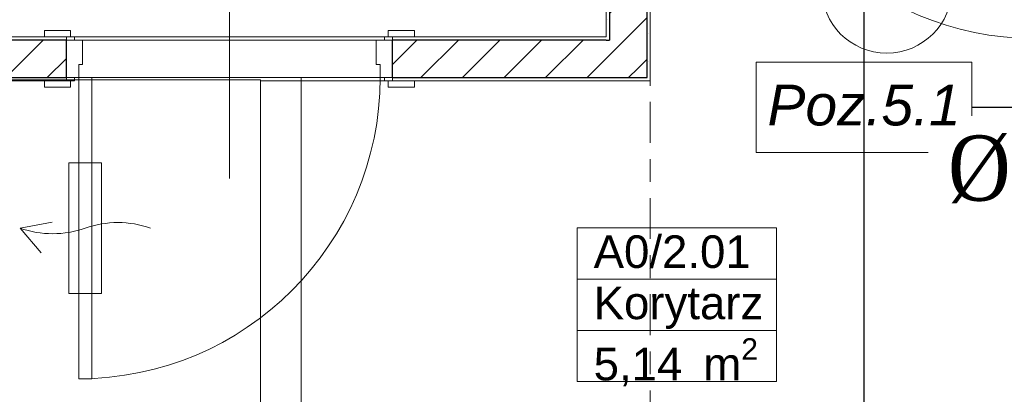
# Model space of a CAD drawing. Header units: millimetres. Extents: x -52968 to 399385, y -141133 to 110561.
# Tile 28 of 146: x 68572 to 71590, y -111524 to -110375. Entities that reach past the tile are written whole.
import ezdxf
from ezdxf import colors
from ezdxf.entities.mleader import LeaderData, LeaderLine
from ezdxf.math import Vec2, Vec3

# ---------------------------------------------------------------- set-up
doc = ezdxf.new("R2010")
doc.units = ezdxf.units.MM
doc.linetypes.add('SIM-Wegliniec-21.07.2025-Parter$0$Przerywana podwójnie', pattern=[295, 125, -50, 70, -50])
doc.layers.add('_xref', color=250, linetype='Continuous')
for name, color, linetype, lineweight in [('RR_IWK_opisy', 7, 'Continuous', 0), ('RR_ks_podposadzkowa', 32, 'Kanalizacja', 30), ('SIM-Wegliniec-21.07.2025-Parter$0$Nowe_A-Konstrukcja Opis_Nr_pióra__58', 250, 'Continuous', 0), ('SIM-Wegliniec-21.07.2025-Parter$0$Nowe_A-Osi_Nr_pióra__20', 250, 'Continuous', 0), ('SIM-Wegliniec-21.07.2025-Parter$0$Nowe_A-Posadzki_Nr_pióra__89', 250, 'Continuous', 0), ('SIM-Wegliniec-21.07.2025-Parter$0$Nowe_A-Strefy-Parter_Nr_pióra__94', 250, 'Continuous', 0), ('SIM-Wegliniec-21.07.2025-Parter$0$Nowe_A-Ściany-Działowe', 250, 'Continuous', 0), ('SIM-Wegliniec-21.07.2025-Parter$0$Nowe_A-Ściany-Działowe_Nr_pióra__27', 250, 'Continuous', 0), ('SIM-Wegliniec-21.07.2025-Parter$0$Nowe_A-Ściany-Działowe_Nr_pióra__47', 250, 'Continuous', 0), ('SIM-Wegliniec-21.07.2025-Parter$0$Nowe_Drzwi Archicad_Nr_pióra__20', 250, 'Continuous', 0), ('SIM-Wegliniec-21.07.2025-Parter$0$Nowe_Drzwi Archicad_Nr_pióra__23', 250, 'Continuous', 0), ('SIM-Wegliniec-21.07.2025-Parter$0$Nowe_Drzwi Archicad_Nr_pióra__27', 250, 'Continuous', 0), ('SIM-Wegliniec-21.07.2025-Parter$0$Nowe_Drzwi Archicad_Nr_pióra__3', 250, 'Continuous', 0), ('SIM-Wegliniec-21.07.2025-Parter$0$Nowe_Drzwi Archicad_Nr_pióra__47', 250, 'Continuous', 0), ('SIM-Wegliniec-21.07.2025-Parter$0$Nowe_Metryczki pomieszczeń Archicada_Nr_pióra__6', 250, 'Continuous', 0), ('SIM-Wegliniec-21.07.2025-Parter$0$Nowe_Znaczniki drzwi Archicada_Nr_pióra__2', 250, 'Continuous', 0), ('SIM-Wegliniec-21.07.2025-Parter$0$Nowe_Znaczniki drzwi Archicada_Nr_pióra__45', 250, 'Continuous', 0)]:
    doc.layers.add(name, color=color, linetype=linetype, lineweight=lineweight)
doc.styles.add('Garamond', font='GARA.TTF')
doc.styles.add('SIM-Wegliniec-21.07.2025-Parter$0$STYL_AUTOMATYCZNY_2', font='arial.ttf')
doc.styles.add('SIM-Wegliniec-21.07.2025-Parter$0$STYL_AUTOMATYCZNY_3', font='arial.ttf')
doc.styles.get("Standard").update_dxf_attribs({"font": 'arial.ttf'})
doc.linetypes.add('Kanalizacja', pattern='A,25,0,["◄",Standard,S=5,R=0,X=-5,Y=-2.5],0', length=25)
doc.dimstyles.new('SIM-Wegliniec-21.07.2025-Parter$0$STYL_AUTOMATYCZNY__9', dxfattribs={"dimtxt": 0.18, "dimasz": 76, "dimexe": 0.18, "dimexo": 0.0625, "dimgap": 0, "dimtad": 0, "dimtih": 1, "dimtoh": 1, "dimdec": 4, "dimzin": 0, "dimdsep": 46, "dimcen": 0.09, "dimadec": 0, "dimazin": 0, "dimtfac": 1, "dimtdec": 4, "dimtmove": 0, "dimatfit": 3, "dimldrblk": 'SIM-Wegliniec-21.07.2025-Parter$0$ARROWHEAD_16', "dimfxl": 1, "dimtolj": 1, "dimtzin": 0, "dimarcsym": 0})
pattern_1 = [(0, (0, 0), (0, 86.60254), [0, -50]), (0, (25, 43.3), (0, 86.60254), [0, -50])]
pattern_2 = [(45, (0, 0), (-63.63961, 63.63961), [])]

# ---------------------------------------------------------------- blocks, each defined once
blk = doc.blocks.new('SIM-Wegliniec-21.07.2025-Parter$0$ARROWHEAD_16')
at = {"linetype": 'Continuous', "lineweight": 0}
blk.add_hatch(color=0, dxfattribs=at).paths.add_polyline_path([(-0.9093, 0.525), (0, 0), (-0.9093, -0.525)])
at = {"color": 0, "linetype": 'Continuous', "lineweight": 0}
blk.add_line((0, 0), (-1, 0), dxfattribs=at)
blk = doc.blocks.new('SIM-Wegliniec-21.07.2025-Parter')
at = {"layer": 'SIM-Wegliniec-21.07.2025-Parter$0$Nowe_A-Ściany-Działowe', "linetype": 'Continuous', "lineweight": 0}
h = blk.add_hatch(dxfattribs=at)
h.set_pattern_fill('Tynk', color=256, style=0, pattern_type=2)
h.set_pattern_definition(pattern_1)
h.paths.add_polyline_path([(70380.1, -110427.6), (70380.1, -109677.6), (70370.1, -109677.6), (70370.1, -110427.6)])
h = blk.add_hatch(dxfattribs=at)
h.set_pattern_fill('Bloczki_ceramiczne', color=256, style=0, pattern_type=2)
h.set_pattern_definition(pattern_2)
h.paths.add_polyline_path([(70495.1, -110437.6), (70495.1, -109677.6), (70380.1, -109677.6), (70380.1, -110437.6)])
h = blk.add_hatch(dxfattribs=at)
h.set_pattern_fill('Tynk', color=256, style=0, pattern_type=2)
h.set_pattern_definition(pattern_1)
h.paths.add_polyline_path([(70505.1, -110552.6), (70505.1, -109677.6), (70495.1, -109677.6), (70495.1, -110552.6)])
at = {"layer": 'SIM-Wegliniec-21.07.2025-Parter$0$Nowe_A-Ściany-Działowe', "linetype": 'Continuous', "lineweight": 0, "true_color": 0x000000}
h = blk.add_hatch(dxfattribs=at)
h.set_pattern_fill('Tynk', color=18, style=0, pattern_type=2)
h.set_pattern_definition(pattern_1)
h.paths.add_polyline_path([(67675.1, -110427.6), (67675.1, -110437.6), (68714.9, -110437.6), (68714.9, -110427.6)])
at = {"layer": 'SIM-Wegliniec-21.07.2025-Parter$0$Nowe_A-Ściany-Działowe', "linetype": 'Continuous', "lineweight": 0}
h = blk.add_hatch(dxfattribs=at)
h.set_pattern_fill('Bloczki_ceramiczne', color=256, style=0, pattern_type=2)
h.set_pattern_definition(pattern_2)
h.paths.add_polyline_path([(67675.1, -110437.6), (67675.1, -110552.6), (68714.9, -110552.6), (68714.9, -110437.6)])
at = {"layer": 'SIM-Wegliniec-21.07.2025-Parter$0$Nowe_A-Ściany-Działowe', "linetype": 'Continuous', "lineweight": 0, "true_color": 0x000000}
h = blk.add_hatch(dxfattribs=at)
h.set_pattern_fill('Tynk', color=18, style=0, pattern_type=2)
h.set_pattern_definition(pattern_1)
h.paths.add_polyline_path([(69714.9, -110427.6), (69714.9, -110437.6), (70370.1, -110437.6), (70370.1, -110427.6)])
at = {"layer": 'SIM-Wegliniec-21.07.2025-Parter$0$Nowe_A-Ściany-Działowe', "linetype": 'Continuous', "lineweight": 0}
h = blk.add_hatch(dxfattribs=at)
h.set_pattern_fill('Bloczki_ceramiczne', color=256, style=0, pattern_type=2)
h.set_pattern_definition(pattern_2)
h.paths.add_polyline_path([(69714.9, -110437.6), (69714.9, -110552.6), (70380.1, -110552.6), (70380.1, -110437.6)])
at = {"layer": 'SIM-Wegliniec-21.07.2025-Parter$0$Nowe_A-Ściany-Działowe', "linetype": 'Continuous', "lineweight": 0, "true_color": 0x000000}
h = blk.add_hatch(dxfattribs=at)
h.set_pattern_fill('Tynk', color=18, style=0, pattern_type=2)
h.set_pattern_definition(pattern_1)
h.paths.add_polyline_path([(70370.1, -110437.6), (70380.1, -110437.6), (70370.1, -110427.6)])
h = blk.add_hatch(dxfattribs=at)
h.set_pattern_fill('Tynk', color=18, style=0, pattern_type=2)
h.set_pattern_definition(pattern_1)
h.paths.add_polyline_path([(70370.1, -110427.6), (70380.1, -110437.6), (70380.1, -110427.6)])
at = {"layer": 'SIM-Wegliniec-21.07.2025-Parter$0$Nowe_A-Ściany-Działowe', "linetype": 'Continuous', "lineweight": 0}
h = blk.add_hatch(dxfattribs=at)
h.set_pattern_fill('Bloczki_ceramiczne', color=256, style=0, pattern_type=2)
h.set_pattern_definition(pattern_2)
h.paths.add_polyline_path([(70380.1, -110552.6), (70495.1, -110552.6), (70380.1, -110437.6)])
h = blk.add_hatch(dxfattribs=at)
h.set_pattern_fill('Bloczki_ceramiczne', color=256, style=0, pattern_type=2)
h.set_pattern_definition(pattern_2)
h.paths.add_polyline_path([(70380.1, -110437.6), (70495.1, -110552.6), (70495.1, -110437.6)])
at = {"layer": 'SIM-Wegliniec-21.07.2025-Parter$0$Nowe_A-Ściany-Działowe', "linetype": 'Continuous', "lineweight": 0, "true_color": 0x000000}
h = blk.add_hatch(dxfattribs=at)
h.set_pattern_fill('Tynk', color=18, style=0, pattern_type=2)
h.set_pattern_definition(pattern_1)
h.paths.add_polyline_path([(67675.1, -110552.6), (67675.1, -110562.6), (68714.9, -110562.6), (68714.9, -110552.6)])
h = blk.add_hatch(dxfattribs=at)
h.set_pattern_fill('Tynk', color=18, style=0, pattern_type=2)
h.set_pattern_definition(pattern_1)
h.paths.add_polyline_path([(69714.9, -110552.6), (69714.9, -110562.6), (70495.1, -110562.6), (70495.1, -110552.6)])
h = blk.add_hatch(dxfattribs=at)
h.set_pattern_fill('Tynk', color=18, style=0, pattern_type=2)
h.set_pattern_definition(pattern_1)
h.paths.add_polyline_path([(70495.1, -110562.6), (70505.1, -110562.6), (70495.1, -110552.6)])
h = blk.add_hatch(dxfattribs=at)
h.set_pattern_fill('Tynk', color=18, style=0, pattern_type=2)
h.set_pattern_definition(pattern_1)
h.paths.add_polyline_path([(70495.1, -110552.6), (70505.1, -110562.6), (70505.1, -110552.6)])
at = {"layer": 'SIM-Wegliniec-21.07.2025-Parter$0$Nowe_A-Konstrukcja Opis_Nr_pióra__58', "linetype": 'Continuous', "lineweight": 13, "flags": 128}
blk.add_lwpolyline([(70829.6, -110505.6), (71491, -110505.6), (71491, -110782.1), (70829.6, -110782.1)], close=True, dxfattribs=at)
at = {"layer": 'SIM-Wegliniec-21.07.2025-Parter$0$Nowe_A-Osi_Nr_pióra__20', "linetype": 'SIM-Wegliniec-21.07.2025-Parter$0$Przerywana podwójnie', "lineweight": 13}
blk.add_line((70505.1, -95582.5), (70505.1, -117792.3), dxfattribs=at)
at = {"layer": 'SIM-Wegliniec-21.07.2025-Parter$0$Nowe_A-Posadzki_Nr_pióra__89', "linetype": 'Continuous', "lineweight": 13, "flags": 128}
for points in [[(65240.1, -108617.6), (65240.1, -116907.6), (69435.1, -116907.6), (69435.1, -112387.6), (69435.1, -110552.6), (67550.1, -110552.6), (67550.1, -108617.6)], [(67665.1, -110437.6), (70380.1, -110437.6), (70380.1, -108617.6), (67665.1, -108617.6)], [(69435.1, -112272.6), (71880.1, -112272.6), (71880.1, -109667.6), (70630.1, -109667.6), (70495.1, -109667.6), (70495.1, -110552.6), (69435.1, -110552.6)]]:
    blk.add_lwpolyline(points, close=True, dxfattribs=at)
at = {"layer": 'SIM-Wegliniec-21.07.2025-Parter$0$Nowe_A-Strefy-Parter_Nr_pióra__94', "linetype": 'Continuous', "lineweight": 13, "flags": 128}
for points in [[(67675.1, -110427.6), (69661, -110427.6), (70370.1, -110427.6), (70370.1, -108627.6), (68475.1, -108627.6), (68475.1, -108977.6), (67675.1, -108977.6)], [(69310.2, -110562.6), (69310.1, -112262.6), (71030.1, -112262.6), (71030.1, -111762.6), (71870.1, -111762.6), (71870.1, -109677.6), (70505.1, -109677.6), (70505.1, -110562.6)], [(71870.1, -112397.6), (70410, -112397.6), (70410, -112397.6), (69445.1, -112397.6), (69445.1, -112997.6), (69310.1, -112997.6), (69310.2, -110559.3), (67675.1, -110559.3), (67675.1, -116907.6), (71870.1, -116907.6)]]:
    blk.add_lwpolyline(points, close=True, dxfattribs=at)
at = {"layer": 'SIM-Wegliniec-21.07.2025-Parter$0$Nowe_A-Ściany-Działowe_Nr_pióra__27', "linetype": 'Continuous', "lineweight": 25}
for p, q in [((70380.1, -109677.6), (70380.1, -110437.6)), ((70495.1, -110437.6), (70495.1, -109677.6)), ((68714.9, -110437.6), (67675.1, -110437.6)), ((68714.9, -110552.6), (68714.9, -110437.6)), ((70370.1, -110437.6), (69714.9, -110437.6)), ((69714.9, -110552.6), (69714.9, -110437.6)), ((70370.1, -110437.6), (70380.1, -110437.6)), ((70370.1, -110437.6), (70380.1, -110437.6)), ((70495.1, -110552.6), (70495.1, -110437.6)), ((67675.1, -110552.6), (68714.9, -110552.6)), ((69714.9, -110552.6), (70380.1, -110552.6)), ((70380.1, -110552.6), (70495.1, -110552.6)), ((70380.1, -110552.6), (70495.1, -110552.6))]:
    blk.add_line(p, q, dxfattribs=at)
at = {"layer": 'SIM-Wegliniec-21.07.2025-Parter$0$Nowe_A-Ściany-Działowe_Nr_pióra__47', "linetype": 'Continuous', "lineweight": 15}
for p, q in [((68714.9, -110427.6), (68647.9, -110427.6)), ((68714.9, -110437.6), (68714.9, -110427.6)), ((69714.9, -110427.6), (69781.9, -110427.6)), ((69714.9, -110437.6), (69714.9, -110427.6)), ((68714.9, -110562.6), (68647.9, -110562.6)), ((68714.9, -110562.6), (68714.9, -110552.6)), ((68714.9, -110562.6), (68714.9, -110552.6)), ((69714.9, -110562.6), (69714.9, -110552.6)), ((69714.9, -110562.6), (69714.9, -110552.6)), ((69714.9, -110562.6), (69781.9, -110562.6))]:
    blk.add_line(p, q, dxfattribs=at)
at = {"layer": 'SIM-Wegliniec-21.07.2025-Parter$0$Nowe_A-Ściany-Działowe_Nr_pióra__47', "linetype": 'Continuous', "lineweight": 15, "flags": 128}
for points in [[(70370.1, -109677.6), (70370.1, -110427.6)], [(70505.1, -110562.6), (70505.1, -109677.6)], [(68714.9, -110427.6), (67675.1, -110427.6)], [(70370.1, -110427.6), (69714.9, -110427.6)], [(67675.1, -110562.6), (68714.9, -110562.6)], [(69714.9, -110562.6), (70495.1, -110562.6)], [(70505.1, -110562.6), (70495.1, -110562.6)]]:
    blk.add_lwpolyline(points, dxfattribs=at)
at = {"layer": 'SIM-Wegliniec-21.07.2025-Parter$0$Nowe_Drzwi Archicad_Nr_pióra__20', "linetype": 'Continuous', "lineweight": 13}
for p, q in [((68722.9, -111214.6), (68722.9, -110814.6)), ((68722.9, -110814.6), (68822.9, -110814.6)), ((68822.9, -110814.6), (68822.9, -111214.6)), ((68572.9, -111014.6), (68671.2, -110996.3)), ((68572.9, -111014.6), (68637.9, -111090.6)), ((68822.9, -111214.6), (68722.9, -111214.6))]:
    blk.add_line(p, q, dxfattribs=at)
for centre, start, end in [((68672.9, -110731.7), 250.5288, 289.4712), ((68872.9, -111297.4), 70.5288, 109.4712)]:
    blk.add_arc(centre, 300, start, end, dxfattribs=at)
at = {"layer": 'SIM-Wegliniec-21.07.2025-Parter$0$Nowe_Drzwi Archicad_Nr_pióra__23', "linetype": 'Continuous', "lineweight": 15}
for p, q in [((68714.9, -110437.6), (68714.9, -110552.6)), ((68764.9, -110437.6), (68714.9, -110437.6)), ((68764.9, -110512.6), (68764.9, -110437.6)), ((69664.9, -110437.6), (69664.9, -110512.6)), ((69714.9, -110437.6), (69664.9, -110437.6)), ((69714.9, -110552.6), (69714.9, -110437.6)), ((68752.9, -110552.6), (68752.9, -110512.6)), ((68752.9, -110512.6), (68764.9, -110512.6)), ((69664.9, -110512.6), (69676.9, -110512.6)), ((69676.9, -110512.6), (69676.9, -110552.6)), ((68714.9, -110552.6), (68752.9, -110552.6)), ((69676.9, -110552.6), (69714.9, -110552.6))]:
    blk.add_line(p, q, dxfattribs=at)
at = {"layer": 'SIM-Wegliniec-21.07.2025-Parter$0$Nowe_Drzwi Archicad_Nr_pióra__27', "linetype": 'Continuous', "lineweight": 25}
for p, q in [((68714.9, -110552.6), (68714.9, -110437.6)), ((68714.9, -110552.6), (68714.9, -110437.6)), ((69714.9, -110552.6), (69714.9, -110437.6)), ((69714.9, -110552.6), (69714.9, -110437.6))]:
    blk.add_line(p, q, dxfattribs=at)
at = {"layer": 'SIM-Wegliniec-21.07.2025-Parter$0$Nowe_Drzwi Archicad_Nr_pióra__3', "linetype": 'Continuous', "lineweight": 13}
for p, q in [((68647.9, -110427.6), (68647.9, -110408.6)), ((68647.9, -110408.6), (68727.9, -110408.6)), ((68727.9, -110408.6), (68727.9, -110427.6)), ((69701.9, -110408.6), (69781.9, -110408.6)), ((69701.9, -110427.6), (69701.9, -110408.6)), ((69781.9, -110408.6), (69781.9, -110427.6)), ((68727.9, -110427.6), (68647.9, -110427.6)), ((68714.9, -110437.6), (68714.9, -110427.6)), ((68714.9, -110427.6), (68739.9, -110427.6)), ((68739.9, -110437.6), (68714.9, -110437.6)), ((68739.9, -110427.6), (68739.9, -110437.6)), ((69689.9, -110437.6), (69689.9, -110427.6)), ((69689.9, -110427.6), (69714.9, -110427.6)), ((69714.9, -110437.6), (69689.9, -110437.6)), ((69781.9, -110427.6), (69701.9, -110427.6)), ((69714.9, -110427.6), (69714.9, -110437.6)), ((68647.9, -110581.6), (68647.9, -110562.6)), ((68647.9, -110562.6), (68727.9, -110562.6)), ((68714.9, -110562.6), (68714.9, -110552.6)), ((68714.9, -110552.6), (68739.9, -110552.6)), ((68739.9, -110562.6), (68714.9, -110562.6)), ((68727.9, -110562.6), (68727.9, -110581.6)), ((68739.9, -110552.6), (68739.9, -110562.6)), ((68752.9, -111476.6), (68752.9, -110552.6)), ((68752.9, -110552.6), (68792.9, -110552.6)), ((68792.9, -110552.6), (68792.9, -111476.6)), ((69689.9, -110562.6), (69689.9, -110552.6)), ((69689.9, -110552.6), (69714.9, -110552.6)), ((69714.9, -110562.6), (69689.9, -110562.6)), ((69701.9, -110562.6), (69781.9, -110562.6)), ((69701.9, -110581.6), (69701.9, -110562.6)), ((69714.9, -110552.6), (69714.9, -110562.6)), ((69781.9, -110562.6), (69781.9, -110581.6)), ((68727.9, -110581.6), (68647.9, -110581.6)), ((69781.9, -110581.6), (69701.9, -110581.6)), ((68792.9, -111476.6), (68752.9, -111476.6))]:
    blk.add_line(p, q, dxfattribs=at)
for centre, radius, start, end in [((71680.1, -109532.6), 900, 180, 270), ((68752.9, -110552.6), 924, 270, 0)]:
    blk.add_arc(centre, radius, start, end, dxfattribs=at)
at = {"layer": 'SIM-Wegliniec-21.07.2025-Parter$0$Nowe_Drzwi Archicad_Nr_pióra__47', "linetype": 'Continuous', "lineweight": 15}
for p, q in [((68714.9, -110427.6), (68647.9, -110427.6)), ((68714.9, -110427.6), (68647.9, -110427.6)), ((68714.9, -110437.6), (68714.9, -110427.6)), ((68714.9, -110437.6), (68714.9, -110427.6)), ((69714.9, -110437.6), (69714.9, -110427.6)), ((69714.9, -110437.6), (69714.9, -110427.6)), ((69714.9, -110427.6), (69781.9, -110427.6)), ((69714.9, -110427.6), (69781.9, -110427.6)), ((68714.9, -110562.6), (68647.9, -110562.6)), ((68714.9, -110562.6), (68647.9, -110562.6)), ((68714.9, -110562.6), (68714.9, -110552.6)), ((68714.9, -110562.6), (68714.9, -110552.6)), ((68714.9, -110562.6), (68714.9, -110552.6)), ((69714.9, -110562.6), (69714.9, -110552.6)), ((69714.9, -110562.6), (69714.9, -110552.6)), ((69714.9, -110562.6), (69714.9, -110552.6)), ((69714.9, -110562.6), (69781.9, -110562.6)), ((69714.9, -110562.6), (69781.9, -110562.6))]:
    blk.add_line(p, q, dxfattribs=at)
at = {"layer": 'SIM-Wegliniec-21.07.2025-Parter$0$Nowe_Metryczki pomieszczeń Archicada_Nr_pióra__6', "linetype": 'Continuous', "lineweight": 13}
for p, q in [((70281.4, -111013.8), (70892, -111013.8)), ((70281.4, -111170.9), (70281.4, -111013.8)), ((70892, -111013.8), (70892, -111170.9)), ((70892, -111170.9), (70281.4, -111170.9)), ((70281.4, -111170.9), (70892, -111170.9)), ((70281.4, -111328.1), (70281.4, -111170.9)), ((70892, -111170.9), (70892, -111328.1)), ((70892, -111328.1), (70281.4, -111328.1)), ((70281.4, -111328.1), (70892, -111328.1)), ((70281.4, -111485.2), (70281.4, -111328.1)), ((70892, -111328.1), (70892, -111485.2)), ((70892, -111485.2), (70281.4, -111485.2))]:
    blk.add_line(p, q, dxfattribs=at)
at = {"layer": 'SIM-Wegliniec-21.07.2025-Parter$0$Nowe_Znaczniki drzwi Archicada_Nr_pióra__2', "linetype": 'Continuous', "lineweight": 13, "flags": 128}
blk.add_lwpolyline([(71030.1, -110277.6, 1), (71430.1, -110277.6, 1)], format="xyb", close=True, dxfattribs=at)
at = {"layer": 'SIM-Wegliniec-21.07.2025-Parter$0$Nowe_Znaczniki drzwi Archicada_Nr_pióra__45', "linetype": 'Continuous', "lineweight": 15}
blk.add_line((69214.9, -110027.6), (69214.9, -110862.6), dxfattribs=at)
at = {"layer": 'SIM-Wegliniec-21.07.2025-Parter$0$Nowe_A-Konstrukcja Opis_Nr_pióra__58', "linetype": 'Continuous', "lineweight": 13, "insert": (71160.3, -110637.8), "char_height": 125, "attachment_point": 5, "rotation": 359.9999, "style": 'SIM-Wegliniec-21.07.2025-Parter$0$STYL_AUTOMATYCZNY_3'}
blk.add_mtext('\\A1;{\\pqc;\\fArial|b0|i1|c238|p0;\\W1.000000;Poz.\\fArial|b0|i1|c238|p0;\\W1.000000;5\\fArial|b0|i1|c238|p0;\\W1.000000;.1}', dxfattribs=at)
at = {"layer": 'SIM-Wegliniec-21.07.2025-Parter$0$Nowe_Metryczki pomieszczeń Archicada_Nr_pióra__6', "lineweight": 13, "char_height": 100, "attachment_point": 1, "style": 'SIM-Wegliniec-21.07.2025-Parter$0$STYL_AUTOMATYCZNY_2'}
for s, insert in [('\\A1;{\\pql;\\pt0,2300;\\fArial|b0|i0|c238|p0;\\W1.000000;A0/2.01\\fArial|b0|i0|c238|p0;\\W1.000000;\\A1{\\H.66x;\\S^  ;}\\fArial|b0|i0|c238|p0;\\W1.000000;\\fArial|b0|i0|c238|p0;\\W1.000000;\\A1{\\H.66x;\\S^  ;}}', (70331.4, -111036.7)), ('\\A1;{\\pql;\\pt0,2300;\\fArial|b0|i0|c238|p0;\\W1.000000;Korytarz\\fArial|b0|i0|c238|p0;\\W1.000000;\\A1{\\H.66x;\\S^  ;}\\fArial|b0|i0|c238|p0;\\W1.000000;\\fArial|b0|i0|c238|p0;\\W1.000000;\\A1{\\H.66x;\\S^  ;}}', (70331.4, -111193.8)), ('\\A1;{\\pql;\\pt0,2300;\\fArial|b0|i0|c238|p0;\\W1.000000;5,14\\fArial|b0|i0|c238|p0;\\W1.000000;\\A1{\\H.66x;\\S^  ;}\\fArial|b0|i0|c238|p0;\\W1.000000; m\\fArial|b0|i0|c238|p0;\\W1.000000;\\A1{\\H.66x;\\S2^  ;}}', (70331.4, -111352.4))]:
    blk.add_mtext(s, dxfattribs=dict(at, insert=insert))
at = {"layer": 'SIM-Wegliniec-21.07.2025-Parter$0$Nowe_A-Konstrukcja Opis_Nr_pióra__58', "linetype": 'Continuous', "lineweight": 13, "annotation_type": 0, "has_hookline": 1, "hookline_direction": 1, "text_width": 574.1, "horizontal_direction": (1, -1e-06, 0)}
blk.add_leader([(72005.1, -109542.6), (71648.8, -110643.9), (71491, -110643.9)], dimstyle='SIM-Wegliniec-21.07.2025-Parter$0$STYL_AUTOMATYCZNY__9', dxfattribs=at)

msp = doc.modelspace()

# ---------------------------------------------------------------- block references
at = {"layer": '_xref'}
msp.add_blockref('SIM-Wegliniec-21.07.2025-Parter', (0, 0), dxfattribs=at)

# ---------------------------------------------------------------- next in the draw order: linework, layer by layer
at = {"layer": 'RR_ks_podposadzkowa', "ltscale": 50}
msp.add_line((71160.1, -97519.2), (71160.1, -111945.2), dxfattribs=at)

# ---------------------------------------------------------------- next in the draw order: leaders
at = {"layer": 'RR_IWK_opisy'}
ml = msp.add_multileader_mtext('Standard', dxfattribs=at)
ml.set_content('\\fGaramond|b0|i0;%%c50', color=256, style='Garamond')
ml.set_leader_properties()
ml.build(insert=Vec2(0, 0))
ml.multileader.update_dxf_attribs({"has_text_frame": 1, "text_left_attachment_type": 2, "text_right_attachment_type": 2})
ctx = ml.context
ctx.base_point, ctx.char_height, ctx.landing_gap_size, ctx.plane_origin = Vec3(71324.4, -110834.6), 200, 50, Vec3(-76034.4, 84263.5)
ctx.left_attachment, ctx.right_attachment, ctx.text_align_type = 2, 2, 2
notes = []
notes.append((ctx, [(0, (1, 1, 0), (71933.5, -110834.6), (-1, 0), 8, [(0, [(72189.3, -110477.6)], 0, [])])]))
ctx.mtext.insert, ctx.mtext.alignment = Vec3(71875.5, -110730.1), 3
ctx.mtext.has_bg_fill, ctx.mtext.bg_color, ctx.mtext.bg_scale_factor, ctx.mtext.bg_transparency, ctx.mtext.use_window_bg_color = 1, -1027028792, 1.3, 0, 1
for ctx, leaders in notes:
    for number, flags, end, landing, length, lines in leaders:
        leader = LeaderData()
        leader.index, (leader.has_last_leader_line, leader.has_dogleg_vector, leader.attachment_direction) = number, flags
        leader.last_leader_point, leader.dogleg_vector, leader.dogleg_length = Vec3(end), Vec3(landing), length
        for number, points, colour, breaks in lines:
            line = LeaderLine()
            line.index, line.vertices, line.color, line.breaks = number, Vec3.list(points), colors.encode_raw_color(colour), breaks
            leader.lines.append(line)
        ctx.leaders.append(leader)

doc.saveas('drawing.dxf')
